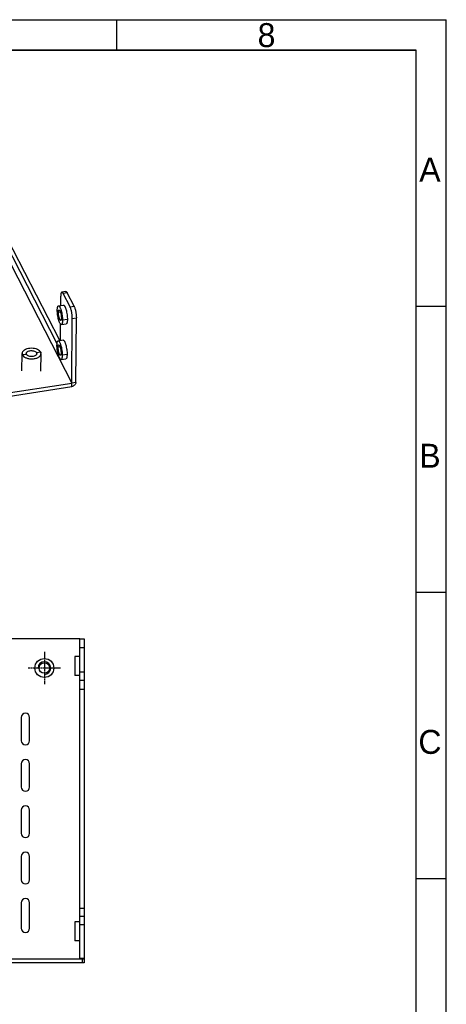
# Model space of a CAD drawing. Header units: millimetres. Extents: x 3323 to 3905, y -1050 to -642.
# Tile 12 of 12: x 3804 to 3905, y -876 to -642. Entities that reach past the tile are written whole.
import ezdxf
from ezdxf.enums import TextEntityAlignment as Align

# ---------------------------------------------------------------- set-up
doc = ezdxf.new("R2010")
doc.units = ezdxf.units.MM
doc.linetypes.add('PHANTOM', pattern=[0.8, 0.45, -0.05, 0.1, -0.05, 0.1, -0.05])
doc.layers.add('DEFAULT_3', color=7, linetype='PHANTOM')
doc.layers.add('图框层', color=7, linetype='Continuous')
doc.styles.add('3', font='txt')

msp = doc.modelspace()

# ---------------------------------------------------------------- linework, layer by layer
at = {"color": 3}
for p, q in [((3795.553, -687.888), (3816.519, -728.728)), ((3813.026, -719.395), (3798.878, -691.834)), ((3813.894, -710.298), (3813.913, -708.053)), ((3816.111, -710.647), (3814.48, -707.471)), ((3813.362, -710.38), (3814.515, -710.202)), ((3813.823, -718.592), (3813.856, -714.723)), ((3814.05, -714.827), (3815.204, -714.649)), ((3815.481, -713.637), (3814.328, -713.815)), ((3816.519, -728.728), (3816.65, -713.383)), ((3813.291, -718.675), (3814.445, -718.496)), ((3804.69, -725.847), (3804.726, -721.7)), ((3809.19, -725.885), (3809.226, -721.738)), ((3815.411, -721.931), (3814.258, -722.11)), ((3813.98, -723.122), (3815.133, -722.943)), ((3756.552, -738.01), (3816.519, -728.728)), ((3818.423, -789.466), (3756.023, -789.466)), ((3818.423, -865.316), (3818.423, -789.466)), ((3818.423, -793.616), (3817.223, -793.616)), ((3817.223, -793.616), (3817.223, -798.116)), ((3818.423, -798.116), (3817.223, -798.116)), ((3804.523, -808.116), (3804.523, -813.616)), ((3806.523, -813.616), (3806.523, -808.116)), ((3804.523, -819.116), (3804.523, -824.616)), ((3806.523, -824.616), (3806.523, -819.116)), ((3804.523, -830.116), (3804.523, -835.616)), ((3806.523, -835.616), (3806.523, -830.116)), ((3804.523, -841.116), (3804.523, -846.616)), ((3806.523, -846.616), (3806.523, -841.116)), ((3804.523, -852.116), (3804.523, -858.116)), ((3806.523, -858.116), (3806.523, -852.116)), ((3818.423, -856.616), (3817.223, -856.616)), ((3817.223, -856.616), (3817.223, -861.116)), ((3818.423, -861.116), (3817.223, -861.116)), ((3677.623, -865.366), (3819.423, -865.366)), ((3819.423, -865.366), (3819.423, -865.316))]:
    msp.add_line(p, q, dxfattribs=at)
at = {"color": 7}
for p, q in [((3813.665, -718.617), (3799.839, -691.685)), ((3815.121, -707.004), (3814.16, -707.153)), ((3815.441, -707.322), (3814.48, -707.471)), ((3817.072, -710.498), (3815.441, -707.322)), ((3816.111, -710.647), (3817.072, -710.498)), ((3813.361, -711.931), (3813.084, -711.392)), ((3813.831, -711.858), (3813.361, -711.931)), ((3814.052, -713.277), (3814.328, -713.815)), ((3816.65, -713.383), (3817.611, -713.234)), ((3817.48, -728.579), (3817.611, -713.234)), ((3813.29, -720.225), (3813.014, -719.687)), ((3805.774, -721.905), (3804.813, -722.053)), ((3809.138, -721.384), (3808.177, -721.533)), ((3813.761, -720.152), (3813.29, -720.225)), ((3813.981, -721.571), (3814.258, -722.11)), ((3816.512, -729.557), (3816.519, -728.728)), ((3817.48, -728.579), (3816.519, -728.728)), ((3756.812, -738.798), (3816.512, -729.557)), ((3818.423, -789.466), (3819.423, -789.466)), ((3819.423, -789.466), (3819.423, -865.316)), ((3818.423, -791.466), (3819.423, -791.466)), ((3808.773, -796.366), (3807.773, -796.366)), ((3812.273, -796.366), (3811.273, -796.366)), ((3819.423, -797.366), (3818.423, -797.366)), ((3819.423, -799.366), (3818.423, -799.366)), ((3818.423, -801.366), (3819.423, -801.366)), ((3818.423, -853.366), (3819.423, -853.366)), ((3819.423, -855.366), (3818.423, -855.366)), ((3819.423, -857.366), (3818.423, -857.366)), ((3819.423, -866.366), (3677.623, -866.366)), ((3819.423, -865.316), (3818.423, -865.316)), ((3819.023, -865.366), (3819.023, -866.366)), ((3819.423, -865.366), (3819.423, -866.366))]:
    msp.add_line(p, q, dxfattribs=at)
at = {"color": 3}
for radius in [2.25, 1.25]:
    msp.add_circle((3810.023, -796.366), radius, dxfattribs=at)
for centre, radius, start, end in [((3805.424, -721.705), 0.698, 175.45796, 179.56582), ((3806.12, -721.711), 0.394, 179.6034, 182.23499), ((3806.131, -721.71), 0.405, 182.29613, 193.14912), ((3806.146, -721.707), 0.421, 193.1147, 195.28867), ((3807.832, -721.727), 0.393, 352.34689, 359.59689), ((3808.462, -721.743), 0.765, 13.99112, 16.57047), ((3808.493, -721.736), 0.733, 5.43627, 14.02112), ((3808.52, -721.733), 0.706, 359.57737, 5.39653), ((3805.523, -808.116), 1, 0, 180), ((3805.523, -813.616), 1, 180, 0), ((3805.523, -819.116), 1, 0, 180), ((3805.523, -824.616), 1, 180, 0), ((3805.523, -830.116), 1, 0, 180), ((3805.523, -835.616), 1, 180, 0), ((3805.523, -841.116), 1, 0, 180), ((3805.523, -846.616), 1, 180, 0), ((3805.523, -852.116), 1, 0, 180), ((3805.523, -858.116), 1, 180, 0)]:
    msp.add_arc(centre, radius, start, end, dxfattribs=at)
at = {"color": 7}
msp.add_arc((3806.357, -721.58), 0.668, 217.67199, 223.63829, dxfattribs=at)
at = {"color": 6, "linetype": 'Continuous'}
msp.add_arc((3810.023, -796.366), 1.5, 270, 180, dxfattribs=at)
at = {"color": 3}
for points, knots in [([(3814.16, -707.153), (3814.141, -707.156), (3814.101, -707.175), (3814.053, -707.23), (3814.012, -707.31), (3813.978, -707.415), (3813.951, -707.544), (3813.922, -707.759), (3813.914, -707.931), (3813.913, -708.053)], [0, 0, 0, 0, 0.0590586, 0.1305333, 0.2213472, 0.3342735, 0.4697425, 0.6271971, 1, 1, 1, 1]), ([(3814.48, -707.471), (3814.455, -707.421), (3814.405, -707.334), (3814.324, -707.229), (3814.245, -707.162), (3814.185, -707.149), (3814.16, -707.153)], [0, 0, 0, 0, 0.3540832, 0.6337391, 0.8417459, 1, 1, 1, 1]), ([(3813.084, -711.392), (3813.085, -711.256), (3813.094, -711.062), (3813.126, -710.821), (3813.157, -710.675), (3813.196, -710.557), (3813.242, -710.467), (3813.296, -710.405), (3813.341, -710.384), (3813.362, -710.38)], [0, 0, 0, 0, 0.372646, 0.530234, 0.6657604, 0.7786859, 0.8695234, 0.9409379, 1, 1, 1, 1]), ([(3813.362, -710.38), (3813.387, -710.377), (3813.445, -710.387), (3813.525, -710.445), (3813.606, -710.539), (3813.689, -710.669), (3813.772, -710.835), (3813.855, -711.033), (3813.935, -711.26), (3814.039, -711.607), (3814.151, -712.078), (3814.252, -712.667), (3814.315, -713.25), (3814.33, -713.633), (3814.328, -713.815)], [0, 0, 0, 0, 0.0201336, 0.0455395, 0.0787797, 0.1206766, 0.1711012, 0.2294981, 0.2950692, 0.3667269, 0.5234487, 0.6888404, 0.85156, 1, 1, 1, 1]), ([(3814.515, -710.202), (3814.54, -710.198), (3814.598, -710.208), (3814.678, -710.266), (3814.759, -710.36), (3814.842, -710.491), (3814.925, -710.657), (3815.008, -710.855), (3815.088, -711.082), (3815.192, -711.428), (3815.304, -711.9), (3815.405, -712.488), (3815.468, -713.071), (3815.483, -713.454), (3815.481, -713.637)], [0, 0, 0, 0, 0.0201336, 0.0455395, 0.0787797, 0.1206766, 0.1711012, 0.2294981, 0.2950692, 0.3667269, 0.5234487, 0.6888404, 0.85156, 1, 1, 1, 1]), ([(3814.05, -714.827), (3814.026, -714.831), (3813.968, -714.821), (3813.888, -714.763), (3813.807, -714.669), (3813.724, -714.538), (3813.64, -714.373), (3813.558, -714.174), (3813.478, -713.947), (3813.373, -713.601), (3813.261, -713.129), (3813.161, -712.541), (3813.098, -711.958), (3813.083, -711.575), (3813.084, -711.392)], [0, 0, 0, 0, 0.0201336, 0.0455395, 0.0787797, 0.1206766, 0.1711012, 0.2294981, 0.2950692, 0.3667269, 0.5234487, 0.6888404, 0.85156, 1, 1, 1, 1]), ([(3816.65, -713.383), (3816.652, -713.144), (3816.622, -712.644), (3816.512, -711.909), (3816.369, -711.316), (3816.228, -710.903), (3816.151, -710.726), (3816.111, -710.647)], [0, 0, 0, 0, 0.2557251, 0.5336268, 0.7938644, 0.9057247, 1, 1, 1, 1]), ([(3814.328, -713.815), (3814.327, -713.952), (3814.319, -714.146), (3814.286, -714.387), (3814.255, -714.532), (3814.217, -714.651), (3814.171, -714.741), (3814.117, -714.803), (3814.072, -714.824), (3814.05, -714.827)], [0, 0, 0, 0, 0.372646, 0.530234, 0.6657604, 0.7786859, 0.8695234, 0.9409379, 1, 1, 1, 1]), ([(3815.481, -713.637), (3815.48, -713.773), (3815.472, -713.967), (3815.439, -714.209), (3815.408, -714.354), (3815.37, -714.472), (3815.324, -714.562), (3815.27, -714.624), (3815.225, -714.645), (3815.204, -714.649)], [0, 0, 0, 0, 0.372646, 0.530234, 0.6657604, 0.7786859, 0.8695234, 0.9409379, 1, 1, 1, 1]), ([(3813.98, -723.122), (3813.955, -723.126), (3813.897, -723.115), (3813.817, -723.058), (3813.736, -722.964), (3813.653, -722.833), (3813.57, -722.667), (3813.487, -722.469), (3813.407, -722.242), (3813.303, -721.895), (3813.191, -721.424), (3813.09, -720.836), (3813.027, -720.252), (3813.012, -719.869), (3813.014, -719.687)], [0, 0, 0, 0, 0.0201336, 0.0455395, 0.0787797, 0.1206766, 0.1711012, 0.2294981, 0.2950692, 0.3667269, 0.5234487, 0.6888404, 0.85156, 1, 1, 1, 1]), ([(3813.014, -719.687), (3813.015, -719.551), (3813.023, -719.357), (3813.056, -719.115), (3813.087, -718.97), (3813.125, -718.852), (3813.171, -718.761), (3813.225, -718.699), (3813.27, -718.678), (3813.291, -718.675)], [0, 0, 0, 0, 0.372646, 0.530234, 0.6657604, 0.7786859, 0.8695234, 0.9409379, 1, 1, 1, 1]), ([(3813.291, -718.675), (3813.309, -718.672), (3813.348, -718.675), (3813.405, -718.702), (3813.462, -718.75), (3813.548, -718.848), (3813.653, -719.023), (3813.723, -719.181), (3813.76, -719.272)], [0, 0, 0, 0, 0.0661818, 0.1422924, 0.2347487, 0.3467022, 0.6330096, 1, 1, 1, 1]), ([(3813.76, -719.272), (3813.84, -719.472), (3813.98, -719.921), (3814.134, -720.633), (3814.233, -721.376), (3814.26, -721.873), (3814.258, -722.11)], [0, 0, 0, 0, 0.224146, 0.4853482, 0.7541505, 1, 1, 1, 1]), ([(3814.445, -718.496), (3814.469, -718.493), (3814.527, -718.503), (3814.607, -718.561), (3814.688, -718.654), (3814.771, -718.785), (3814.855, -718.951), (3814.937, -719.149), (3815.017, -719.376), (3815.122, -719.723), (3815.234, -720.194), (3815.334, -720.783), (3815.397, -721.366), (3815.412, -721.749), (3815.411, -721.931)], [0, 0, 0, 0, 0.0201336, 0.0455395, 0.0787797, 0.1206766, 0.1711012, 0.2294981, 0.2950692, 0.3667269, 0.5234487, 0.6888404, 0.85156, 1, 1, 1, 1]), ([(3804.726, -721.7), (3804.726, -721.729), (3804.732, -721.852), (3804.771, -721.971), (3804.813, -722.053)], [0, 0, 0, 0, 0.2447476, 1, 1, 1, 1]), ([(3809.052, -721.248), (3808.945, -721.103), (3808.631, -720.843), (3808.037, -720.591), (3807.333, -720.457), (3806.592, -720.455), (3805.891, -720.585), (3805.378, -720.802), (3805.06, -721.037), (3804.885, -721.226), (3804.769, -721.431), (3804.734, -721.578), (3804.728, -721.65)], [0, 0, 0, 0, 0.1076642, 0.2369282, 0.3819481, 0.5323848, 0.6766552, 0.8046238, 0.8606751, 0.9112455, 0.9571165, 1, 1, 1, 1]), ([(3804.813, -722.053), (3804.895, -722.212), (3805.1, -722.426), (3805.439, -722.636), (3805.873, -722.827), (3806.497, -722.97), (3807.277, -722.992), (3808.022, -722.866), (3808.569, -722.64), (3808.904, -722.391), (3809.084, -722.189), (3809.198, -721.97), (3809.225, -721.813), (3809.226, -721.738)], [0, 0, 0, 0, 0.1023163, 0.1625806, 0.2284981, 0.3731935, 0.525729, 0.6730175, 0.8033421, 0.8600222, 0.9108542, 0.9568174, 1, 1, 1, 1]), ([(3805.726, -721.708), (3805.726, -721.666), (3805.741, -721.579), (3805.805, -721.457), (3805.905, -721.345), (3806.091, -721.207), (3806.394, -721.081), (3806.808, -721.012), (3807.242, -721.024), (3807.645, -721.117), (3807.972, -721.279), (3808.132, -721.445), (3808.177, -721.533)], [0, 0, 0, 0, 0.0432375, 0.089236, 0.1400625, 0.1967783, 0.3271387, 0.4744653, 0.6270435, 0.7717663, 0.8976783, 1, 1, 1, 1]), ([(3805.828, -721.989), (3805.823, -721.982), (3805.803, -721.955), (3805.786, -721.927), (3805.774, -721.905)], [0, 0, 0, 0, 0.2575367, 1, 1, 1, 1]), ([(3808.222, -721.779), (3808.211, -721.86), (3808.151, -721.982), (3808.024, -722.111), (3807.846, -722.237), (3807.562, -722.352), (3807.178, -722.421), (3806.773, -722.419), (3806.388, -722.345), (3806.062, -722.208), (3805.889, -722.067), (3805.828, -721.989)], [0, 0, 0, 0, 0.0886633, 0.1397628, 0.1963104, 0.3247775, 0.4688528, 0.6186762, 0.7630713, 0.8920667, 1, 1, 1, 1]), ([(3808.177, -721.533), (3808.185, -721.548), (3808.213, -721.61), (3808.226, -721.679), (3808.225, -721.729)], [0, 0, 0, 0, 0.2589241, 1, 1, 1, 1]), ([(3809.138, -721.384), (3809.132, -721.372), (3809.106, -721.325), (3809.077, -721.28), (3809.052, -721.248)], [0, 0, 0, 0, 0.2437978, 1, 1, 1, 1]), ([(3809.195, -721.525), (3809.191, -721.513), (3809.176, -721.465), (3809.155, -721.418), (3809.138, -721.384)], [0, 0, 0, 0, 0.245979, 1, 1, 1, 1]), ([(3814.258, -722.11), (3814.256, -722.246), (3814.248, -722.44), (3814.216, -722.681), (3814.184, -722.827), (3814.146, -722.945), (3814.1, -723.035), (3814.046, -723.097), (3814.001, -723.118), (3813.98, -723.122)], [0, 0, 0, 0, 0.372646, 0.530234, 0.6657604, 0.7786859, 0.8695234, 0.9409379, 1, 1, 1, 1]), ([(3815.411, -721.931), (3815.41, -722.067), (3815.401, -722.262), (3815.369, -722.503), (3815.338, -722.648), (3815.299, -722.766), (3815.253, -722.857), (3815.2, -722.919), (3815.154, -722.94), (3815.133, -722.943)], [0, 0, 0, 0, 0.372646, 0.530234, 0.6657604, 0.7786859, 0.8695234, 0.9409379, 1, 1, 1, 1])]:
    msp.add_open_spline(points, degree=3, knots=knots, dxfattribs=at)
at = {"color": 7}
for points, knots in [([(3815.121, -707.004), (3815.146, -707), (3815.206, -707.014), (3815.285, -707.08), (3815.366, -707.185), (3815.416, -707.272), (3815.441, -707.322)], [0, 0, 0, 0, 0.1582541, 0.3662609, 0.6459168, 1, 1, 1, 1]), ([(3817.072, -710.498), (3817.112, -710.577), (3817.189, -710.754), (3817.33, -711.167), (3817.473, -711.76), (3817.583, -712.495), (3817.613, -712.995), (3817.611, -713.234)], [0, 0, 0, 0, 0.0942753, 0.2061356, 0.4663732, 0.7442749, 1, 1, 1, 1]), ([(3813.897, -713.839), (3813.867, -713.844), (3813.814, -713.813), (3813.763, -713.751), (3813.716, -713.679), (3813.67, -713.586), (3813.605, -713.431), (3813.532, -713.201), (3813.459, -712.896), (3813.403, -712.569), (3813.368, -712.245), (3813.36, -712.032), (3813.361, -711.931)], [0, 0, 0, 0, 0.0444683, 0.0777844, 0.1197015, 0.1701784, 0.2286737, 0.3660083, 0.5228956, 0.6884649, 0.8514487, 1, 1, 1, 1]), ([(3813.361, -711.931), (3813.361, -711.855), (3813.368, -711.72), (3813.391, -711.563), (3813.423, -711.467), (3813.452, -711.407), (3813.489, -711.373), (3813.515, -711.369)], [0, 0, 0, 0, 0.373485, 0.6675429, 0.7808038, 0.8719263, 1, 1, 1, 1]), ([(3813.515, -711.369), (3813.545, -711.364), (3813.599, -711.395), (3813.65, -711.456), (3813.697, -711.529), (3813.743, -711.621), (3813.807, -711.777), (3813.881, -712.006), (3813.953, -712.312), (3814.009, -712.639), (3814.044, -712.963), (3814.053, -713.176), (3814.052, -713.277)], [0, 0, 0, 0, 0.0444683, 0.0777844, 0.1197015, 0.1701784, 0.2286737, 0.3660083, 0.5228956, 0.6884649, 0.8514487, 1, 1, 1, 1]), ([(3814.052, -713.277), (3814.051, -713.353), (3814.045, -713.488), (3814.021, -713.645), (3813.989, -713.741), (3813.96, -713.801), (3813.923, -713.835), (3813.897, -713.839)], [0, 0, 0, 0, 0.373485, 0.6675429, 0.7808038, 0.8719263, 1, 1, 1, 1]), ([(3813.29, -720.225), (3813.291, -720.15), (3813.297, -720.014), (3813.32, -719.858), (3813.352, -719.761), (3813.382, -719.701), (3813.419, -719.667), (3813.444, -719.663)], [0, 0, 0, 0, 0.373485, 0.6675429, 0.7808038, 0.8719263, 1, 1, 1, 1]), ([(3813.444, -719.663), (3813.474, -719.659), (3813.528, -719.689), (3813.579, -719.751), (3813.626, -719.824), (3813.672, -719.916), (3813.737, -720.071), (3813.81, -720.301), (3813.883, -720.606), (3813.939, -720.933), (3813.974, -721.257), (3813.982, -721.47), (3813.981, -721.571)], [0, 0, 0, 0, 0.0444683, 0.0777844, 0.1197015, 0.1701784, 0.2286737, 0.3660083, 0.5228956, 0.6884649, 0.8514487, 1, 1, 1, 1]), ([(3804.813, -722.053), (3804.799, -722.025), (3804.749, -721.914), (3804.725, -721.79), (3804.726, -721.7)], [0, 0, 0, 0, 0.2591043, 1, 1, 1, 1]), ([(3805.774, -721.905), (3805.778, -721.912), (3805.794, -721.941), (3805.813, -721.969), (3805.828, -721.989)], [0, 0, 0, 0, 0.2430982, 1, 1, 1, 1]), ([(3808.226, -721.729), (3808.226, -721.713), (3808.222, -721.645), (3808.2, -721.578), (3808.177, -721.533)], [0, 0, 0, 0, 0.2447476, 1, 1, 1, 1]), ([(3809.052, -721.248), (3809.061, -721.259), (3809.092, -721.302), (3809.12, -721.349), (3809.138, -721.384)], [0, 0, 0, 0, 0.2566547, 1, 1, 1, 1]), ([(3809.138, -721.384), (3809.144, -721.396), (3809.166, -721.441), (3809.184, -721.489), (3809.195, -721.525)], [0, 0, 0, 0, 0.2545436, 1, 1, 1, 1]), ([(3813.827, -722.133), (3813.797, -722.138), (3813.743, -722.107), (3813.692, -722.046), (3813.645, -721.973), (3813.599, -721.881), (3813.534, -721.726), (3813.461, -721.496), (3813.388, -721.19), (3813.332, -720.863), (3813.298, -720.539), (3813.289, -720.327), (3813.29, -720.225)], [0, 0, 0, 0, 0.0444683, 0.0777844, 0.1197015, 0.1701784, 0.2286737, 0.3660083, 0.5228956, 0.6884649, 0.8514487, 1, 1, 1, 1]), ([(3813.981, -721.571), (3813.98, -721.647), (3813.974, -721.782), (3813.951, -721.939), (3813.919, -722.036), (3813.889, -722.095), (3813.852, -722.13), (3813.827, -722.133)], [0, 0, 0, 0, 0.373485, 0.6675429, 0.7808038, 0.8719263, 1, 1, 1, 1]), ([(3817.48, -728.579), (3817.479, -728.691), (3817.42, -728.927), (3817.203, -729.228), (3816.89, -729.455), (3816.639, -729.537), (3816.512, -729.557)], [0, 0, 0, 0, 0.2279968, 0.4763945, 0.7382117, 1, 1, 1, 1])]:
    msp.add_open_spline(points, degree=3, knots=knots, dxfattribs=at)
msp.add_open_spline([(3805.74, -721.818), (3805.749, -721.848), (3805.76, -721.877), (3805.774, -721.905)], degree=3, dxfattribs=at)
at = {"color": 3}
msp.add_open_spline([(3805.774, -721.905), (3805.76, -721.877), (3805.749, -721.848), (3805.74, -721.818)], degree=3, dxfattribs=at)
at = {"layer": 'DEFAULT_3', "color": 1, "linetype": 'PHANTOM', "ltscale": 3}
for p, q in [((3810.023, -792.562), (3810.023, -800.17)), ((3813.827, -796.366), (3806.219, -796.366))]:
    msp.add_line(p, q, dxfattribs=at)
at = {"layer": '图框层', "color": 0}
for p, q in [((3323.184, -642.526), (3905.349, -642.526)), ((3827.222, -649.667), (3827.222, -642.526)), ((3905.349, -1050.067), (3905.349, -642.526)), ((3898.207, -649.667), (3330.325, -649.667)), ((3718.047, -649.667), (3898.207, -649.667)), ((3898.207, -1042.926), (3898.207, -649.667))]:
    msp.add_line(p, q, dxfattribs=at)
at = {"layer": '图框层'}
for p, q in [((3898.207, -710.45), (3905.349, -710.45)), ((3898.207, -778.373), (3905.349, -778.373)), ((3898.207, -846.297), (3905.349, -846.297))]:
    msp.add_line(p, q, dxfattribs=at)

# ---------------------------------------------------------------- texts
at = {"layer": '图框层', "color": 0, "style": '3'}
for s, p in [('8', (3862.715, -646.118)), ('A', (3901.47, -678.053)), ('B', (3901.47, -745.977)), ('C', (3901.47, -813.901))]:
    msp.add_text(s, height=5.679, rotation=0, dxfattribs=at).set_placement(p, align=Align.MIDDLE)

doc.saveas('drawing.dxf')
